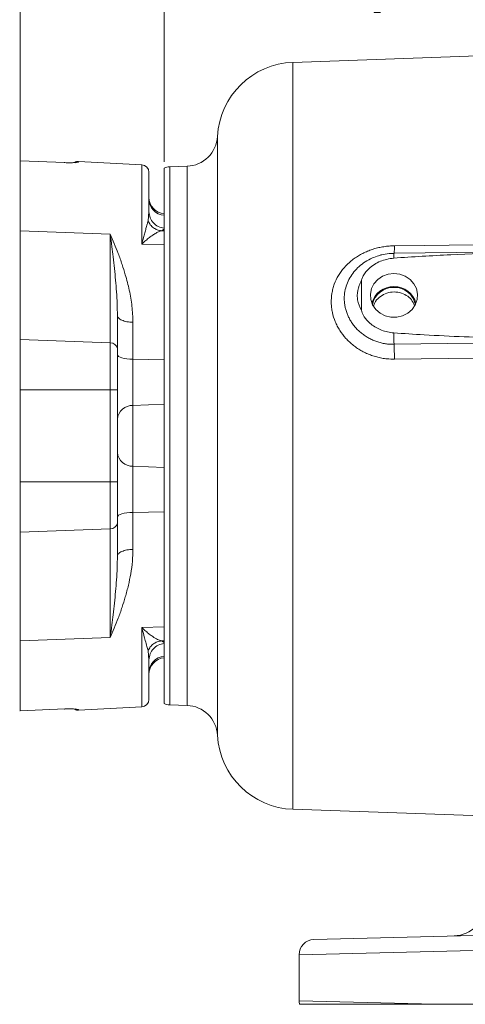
# Model space of a CAD drawing. Header units: inches. Extents: x 0.3 to 33.9, y 0.2 to 21.6.
# Tile 9 of 25: x 17.2 to 20.8, y 6 to 13.7. Entities that reach past the tile are written whole.
import ezdxf

# ---------------------------------------------------------------- set-up
doc = ezdxf.new("R2010")
doc.units = ezdxf.units.IN
doc.header["$MEASUREMENT"] = 0
doc.layers.add('SLD-0', color=7, linetype='Continuous', lineweight=15)
doc.styles.add('SLDTEXTSTYLE0', font='TXT', dxfattribs={"width": 0.75})
doc.dimstyles.new('SLDDIMSTYLE0', dxfattribs={"dimtxt": 0.25, "dimasz": 0.13, "dimexe": 0, "dimexo": 0.0625, "dimgap": 0.0625, "dimtad": 0, "dimtih": 1, "dimtoh": 1, "dimrnd": 1e-09, "dimzin": 12, "dimdsep": 46, "dimtxsty": 'SLDTEXTSTYLE0', "dimsah": 1, "dimcen": 0.09, "dimadec": 0, "dimazin": 3, "dimtfac": 1, "dimtofl": 0, "dimtmove": 0, "dimatfit": 3, "dimfxl": 1, "dimfrac": 2, "dimtolj": 1, "dimtzin": 12, "dimarcsym": 0})

# ---------------------------------------------------------------- blocks, each defined once
blk = doc.blocks.new('_D_6')
at = {"layer": 'SLD-0'}
for p, q in [((17.2475, 12.1249), (17.2475, 15.5199)), ((19.5301, 15.4317), (19.4793, 15.4317)), ((19.4793, 15.4317), (19.4793, 15.0349)), ((20.673, 15.4317), (20.7238, 15.4317)), ((20.7238, 15.4317), (20.7238, 15.0349)), ((17.2475, 15.3949), (19.3905, 15.3949)), ((22.9555, 15.3949), (20.8126, 15.3949)), ((19.4793, 15.0349), (19.5301, 15.0349)), ((20.7238, 15.0349), (20.673, 15.0349))]:
    blk.add_line(p, q, dxfattribs=at)
for points in [[(17.2475, 15.3949), (17.3775, 15.3749), (17.3775, 15.4149)], [(22.9555, 15.3949), (22.8255, 15.4149), (22.8255, 15.3749)]]:
    blk.add_solid(points, dxfattribs=at)
at = {"layer": 'SLD-0', "char_height": 0.25, "attachment_point": 1, "style": 'SLDTEXTSTYLE0'}
for s, insert in [('5.71', (19.6767, 15.8048, -1.544)), ('144.98', (19.5936, 15.3571, -1.544))]:
    blk.add_mtext(s, dxfattribs=dict(at, insert=insert))
blk = doc.blocks.new('_D_8')
at = {"layer": 'SLD-0'}
for p, q in [((18.3875, 12.6207), (18.3875, 14.2865)), ((20.1001, 14.1983), (20.0493, 14.1983)), ((20.0493, 14.1983), (20.0493, 13.8014)), ((21.243, 14.1983), (21.2938, 14.1983)), ((21.2938, 14.1983), (21.2938, 13.8014)), ((18.3875, 14.1615), (19.9605, 14.1615)), ((22.9555, 14.1615), (21.3826, 14.1615)), ((20.0493, 13.8014), (20.1001, 13.8014)), ((21.2938, 13.8014), (21.243, 13.8014))]:
    blk.add_line(p, q, dxfattribs=at)
for points in [[(18.3875, 14.1615), (18.5175, 14.1415), (18.5175, 14.1815)], [(22.9555, 14.1615), (22.8255, 14.1815), (22.8255, 14.1415)]]:
    blk.add_solid(points, dxfattribs=at)
at = {"layer": 'SLD-0', "char_height": 0.25, "attachment_point": 1, "style": 'SLDTEXTSTYLE0'}
for s, insert in [('4.57', (20.2467, 14.5714, -1.544)), ('116.03', (20.1636, 14.1237, -1.544))]:
    blk.add_mtext(s, dxfattribs=dict(at, insert=insert))

msp = doc.modelspace()

# ---------------------------------------------------------------- linework, layer by layer
at = {"color": 7, "linetype": 'Continuous', "lineweight": 15}
for p, q in [((22.9555, 13.5316), (19.4069, 13.4077)), ((17.6011, 12.6138), (17.2475, 12.6285)), ((17.2475, 12.6285), (17.2475, 12.0749)), ((17.2475, 12.6285), (17.2475, 12.6278)), ((17.2484, 12.6284), (17.2476, 12.6284)), ((18.2107, 12.5977), (17.7107, 12.6239)), ((18.3875, 12.0373), (18.3875, 12.5707)), ((18.5685, 12.5854), (18.4314, 12.5806)), ((18.2675, 12.2247), (18.2598, 12.1522)), ((18.3875, 12.087), (18.3664, 12.0744)), ((17.2475, 12.0749), (17.9607, 12.0473)), ((17.2475, 11.2142), (17.2475, 12.0749)), ((17.9607, 11.1865), (17.9607, 12.0473)), ((18.3875, 12.0733), (18.3664, 12.0744)), ((18.3875, 12.0373), (18.3875, 11.9625)), ((18.3875, 11.9625), (18.2107, 11.9691)), ((18.3875, 11.9625), (18.3875, 11.0542)), ((22.0097, 11.9194), (20.2067, 11.8966)), ((19.9487, 11.4458), (19.9487, 11.6793)), ((18.0175, 11.4044), (18.0175, 11.1423)), ((18.1407, 11.3502), (18.1407, 11.0578)), ((17.2475, 11.2142), (17.9607, 11.1865)), ((17.2475, 10.8148), (17.2475, 11.2142)), ((17.9607, 10.8148), (17.9607, 11.1865)), ((18.1407, 11.0578), (18.1407, 10.6919)), ((18.3875, 11.0542), (18.1407, 11.0578)), ((18.3875, 11.0542), (18.3875, 10.9402)), ((18.3875, 9.963), (18.3875, 10.9402)), ((17.2475, 10.8148), (17.9607, 10.8148)), ((17.2475, 10.0884), (17.2475, 10.8148)), ((17.9607, 10.0884), (17.9607, 10.8148)), ((17.9607, 10.8148), (18.0175, 10.8148)), ((18.0175, 10.8148), (18.0175, 10.0884)), ((18.3875, 10.7026), (18.1407, 10.6919)), ((18.1407, 10.6919), (18.1407, 10.2113)), ((18.1407, 10.2113), (18.1407, 9.8454)), ((18.3875, 10.2006), (18.1407, 10.2113)), ((17.2475, 10.0884), (17.9607, 10.0884)), ((17.2475, 9.689), (17.2475, 10.0884)), ((17.9607, 9.7166), (17.9607, 10.0884)), ((17.9607, 10.0884), (18.0175, 10.0884)), ((18.3875, 9.963), (18.3875, 9.849)), ((18.3875, 9.849), (18.1407, 9.8454)), ((18.1407, 9.8454), (18.1407, 9.553)), ((18.3875, 9.849), (18.3875, 8.9406)), ((18.0175, 9.4988), (18.0175, 9.7609)), ((17.9607, 9.7166), (17.2475, 9.689)), ((17.2475, 8.8283), (17.2475, 9.689)), ((17.9607, 8.8559), (17.9607, 9.7166)), ((18.2107, 8.9341), (18.3875, 8.9406)), ((18.3875, 8.9406), (18.3875, 8.8659)), ((17.9607, 8.8559), (17.2475, 8.8283)), ((17.2475, 8.8283), (17.2475, 8.2747)), ((18.3875, 8.8298), (18.3664, 8.8287)), ((18.3875, 8.8162), (18.3664, 8.8287)), ((18.3875, 8.3325), (18.3875, 8.8659)), ((18.2598, 8.751), (18.2675, 8.6785)), ((17.2444, 8.2746), (17.2475, 8.2748)), ((17.2475, 8.2747), (17.6011, 8.2894)), ((17.7107, 8.2793), (18.2107, 8.3055)), ((18.4314, 8.3226), (18.5685, 8.3178)), ((19.4069, 7.4955), (20.9036, 7.4433)), ((19.5724, 6.4647), (21.4032, 6.5126)), ((21.4032, 6.3926), (19.4555, 6.3447)), ((19.4555, 5.9785), (19.4555, 6.3447)), ((19.4555, 5.9785), (20.5321, 5.952)), ((21.4032, 5.952), (20.5321, 5.952))]:
    msp.add_line(p, q, dxfattribs=at)
at = {"color": 8, "linetype": 'Continuous', "lineweight": 15}
for p, q in [((19.4069, 13.4077), (19.4069, 10.4516)), ((18.8095, 12.8217), (18.8095, 8.0815)), ((17.7107, 12.6239), (17.7107, 12.6194)), ((18.2107, 11.9691), (18.2107, 12.5977)), ((18.4314, 12.5806), (18.4314, 10.4516)), ((18.5685, 10.4516), (18.5685, 12.5854)), ((18.4314, 10.4516), (18.4314, 8.3226)), ((18.5685, 8.3178), (18.5685, 10.4516)), ((19.4069, 10.4516), (19.4069, 7.4955)), ((18.2107, 8.3055), (18.2107, 8.9341)), ((17.7107, 8.2838), (17.7107, 8.2793))]:
    msp.add_line(p, q, dxfattribs=at)
at = {"color": 7, "linetype": 'Continuous', "lineweight": 15, "flags": 128}
for points in [[(20.2097, 11.9558), (20.4496, 11.9589), (21.409, 11.9712), (22.9555, 11.9911)], [(20.2055, 11.7369), (20.1591, 11.7314), (20.1156, 11.7153), (20.0777, 11.6896), (20.0479, 11.6559), (20.028, 11.6164), (20.0192, 11.5735), (20.0221, 11.5299), (20.0366, 11.4883), (20.0617, 11.4514), (20.0958, 11.4215), (20.1368, 11.4005), (20.1821, 11.3896), (20.2289, 11.3896), (20.2743, 11.4005), (20.3153, 11.4215), (20.3494, 11.4514), (20.3745, 11.4883), (20.389, 11.5299), (20.3919, 11.5735), (20.3831, 11.6164), (20.3632, 11.6559), (20.3334, 11.6896), (20.2955, 11.7153), (20.252, 11.7314), (20.2055, 11.7369)], [(21.082, 11.1868), (20.8422, 11.1838), (20.2069, 11.1758)], [(18.0175, 11.0944), (18.0199, 11.0875), (18.0268, 11.0808), (18.0381, 11.0746), (18.0532, 11.0692), (18.0718, 11.0646), (18.0931, 11.0611), (18.1164, 11.0588), (18.1407, 11.0578)], [(21.0849, 11.0692), (20.8451, 11.0662), (20.2097, 11.0583)], [(18.0175, 9.8088), (18.0199, 9.8157), (18.0268, 9.8224), (18.0381, 9.8285), (18.0532, 9.834), (18.0718, 9.8386), (18.0931, 9.8421), (18.1164, 9.8444), (18.1407, 9.8454)]]:
    msp.add_lwpolyline(points, dxfattribs=at)
at = {"color": 7, "linetype": 'Continuous', "lineweight": 15}
for centre, radius, start, end in [((19.4285, 12.7881), 0.62, 92, 176.88827), ((18.5598, 12.8353), 0.25, 272, 356.88827), ((17.7075, 12.564), 0.06, 87, 119.33279), ((18.2075, 12.5378), 0.06, 0, 87), ((18.4355, 12.4607), 0.12, 92, 113.57818), ((18.3975, 12.3381), 0.13, 180, 265.58827), ((18.397, 12.3262), 0.1295, 180.16759, 265.79178), ((20.2008, 11.4571), 0.1755, 88.46465, 165.57453), ((20.2006, 11.4583), 0.1681, 88.31103, 169.01059), ((20.2102, 11.4571), 0.1755, 14.42547, 91.53535), ((20.2105, 11.4583), 0.1681, 10.98941, 91.68897), ((22.703, 11.2918), 2.4988, 180.58459, 182.66137), ((17.9652, 11.1337), 0.053, 9.29459, 94.88419), ((17.4503, 11.0497), 2.7594, 0.17835, 2.6193), ((18.136, 10.5729), 0.1191, 87.73624, 174.4595), ((18.136, 10.3303), 0.1191, 185.5405, 272.26376), ((17.9652, 9.7695), 0.053, 265.11581, 350.70541), ((18.397, 8.577), 0.1295, 94.20822, 179.83241), ((18.3975, 8.5651), 0.13, 94.41173, 180), ((18.2075, 8.3654), 0.06, 273, 0), ((17.7075, 8.3392), 0.06, 242.41865, 273), ((18.4355, 8.4425), 0.12, 246.42182, 268), ((18.5598, 8.0679), 0.25, 3.11173, 88), ((19.4285, 8.1151), 0.62, 183.11173, 268), ((20.6755, 6.7436), 0.25, 271.5, 0), ((19.5755, 6.3447), 0.12, 91.5, 180), ((19.5755, 5.9785), 0.12, 180, 192.75741)]:
    msp.add_arc(centre, radius, start, end, dxfattribs=at)
at = {"color": 8, "linetype": 'Continuous', "lineweight": 15}
for centre, radius, start, end in [((19.8863, 11.9405), 0.3237, 352.15383, 2.71631), ((20.3717, 11.8673), 0.1676, 169.92772, 182.91147)]:
    msp.add_arc(centre, radius, start, end, dxfattribs=at)
at = {"color": 7, "linetype": 'Continuous', "lineweight": 15}
for points, knots in [([(17.6011, 12.6138), (17.6008, 12.6143), (17.6004, 12.6148), (17.5999, 12.6137), (17.5998, 12.6135)], [0, 0, 0, 0, 0.827133, 1, 1, 1, 1]), ([(17.7107, 12.6194), (17.7091, 12.6184), (17.7059, 12.6165), (17.6812, 12.614), (17.6453, 12.6126), (17.6158, 12.6134), (17.6011, 12.6138)], [0, 0, 0, 0, 0.253133, 0.504514, 0.753605, 1, 1, 1, 1]), ([(18.2675, 12.2247), (18.2675, 12.256), (18.2675, 12.3193), (18.2675, 12.3958), (18.2675, 12.4684), (18.2675, 12.5256), (18.2675, 12.5337), (18.2675, 12.5378)], [0, 0, 0, 0, 0.161053, 0.3245426, 0.4903107, 0.7438761, 1, 1, 1, 1]), ([(18.2107, 11.9691), (18.2151, 11.9864), (18.2231, 12.0174), (18.2341, 12.058), (18.244, 12.0936), (18.2529, 12.1254), (18.2577, 12.1437), (18.2598, 12.1522)], [0, 0, 0, 0, 0.238358, 0.427348, 0.616856, 0.822568, 1, 1, 1, 1]), ([(18.2598, 12.1522), (18.2654, 12.1419), (18.2765, 12.1212), (18.3023, 12.0972), (18.3328, 12.0801), (18.3552, 12.0763), (18.3664, 12.0744)], [0, 0, 0, 0, 0.250042, 0.5, 0.749958, 1, 1, 1, 1]), ([(17.9607, 12.0473), (17.965, 12.0145), (17.9729, 11.9555), (17.9841, 11.8647), (17.9942, 11.7765), (18.0034, 11.6843), (18.0109, 11.5906), (18.0163, 11.4977), (18.0172, 11.4345), (18.0175, 11.4044)], [0, 0, 0, 0, 0.1624902, 0.2920364, 0.4383593, 0.5813472, 0.7218532, 0.8673288, 1, 1, 1, 1]), ([(17.9607, 12.0473), (17.9714, 12.0227), (17.9929, 11.9736), (18.0247, 11.8937), (18.0542, 11.8116), (18.0847, 11.7152), (18.1125, 11.6057), (18.1355, 11.4798), (18.139, 11.3928), (18.1407, 11.3502)], [0, 0, 0, 0, 0.12522, 0.250488, 0.382948, 0.500775, 0.672402, 0.83928, 1, 1, 1, 1]), ([(18.3664, 12.0744), (18.3601, 12.0726), (18.3474, 12.0687), (18.3237, 12.057), (18.2978, 12.0412), (18.2703, 12.0214), (18.2413, 11.998), (18.2212, 11.9791), (18.2107, 11.9691)], [0, 0, 0, 0, 0.158329, 0.322745, 0.493468, 0.655705, 0.819209, 1, 1, 1, 1]), ([(20.2097, 11.0583), (20.19, 11.0587), (20.1566, 11.0593), (20.1097, 11.0662), (20.0691, 11.0752), (20.0288, 11.0877), (19.99, 11.1033), (19.9531, 11.1218), (19.918, 11.1431), (19.8845, 11.1674), (19.8535, 11.194), (19.816, 11.2323), (19.7837, 11.2746), (19.7576, 11.3201), (19.7358, 11.367), (19.7204, 11.416), (19.7121, 11.4661), (19.7084, 11.5165), (19.7117, 11.5669), (19.7222, 11.6161), (19.7373, 11.6643), (19.7593, 11.7103), (19.7874, 11.7529), (19.8195, 11.7931), (19.8572, 11.8294), (19.8995, 11.861), (19.9332, 11.8823), (19.9688, 11.901), (20.0064, 11.9173), (20.0453, 11.9308), (20.0851, 11.9414), (20.1258, 11.9492), (20.1674, 11.9544), (20.1956, 11.9553), (20.2097, 11.9558)], [0, 0, 0, 0, 0.038352, 0.065163, 0.092151, 0.119698, 0.147439, 0.17404, 0.20082, 0.228167, 0.255712, 0.281779, 0.334795, 0.361817, 0.38752, 0.439844, 0.466538, 0.492313, 0.544823, 0.571628, 0.597671, 0.650711, 0.677768, 0.703965, 0.757251, 0.784397, 0.810788, 0.837354, 0.864468, 0.891769, 0.918378, 0.945161, 0.972487, 1, 1, 1, 1]), ([(20.2043, 11.8587), (20.1681, 11.8525), (20.0961, 11.8401), (20.013, 11.7856), (19.9694, 11.7315), (19.9517, 11.697), (19.9494, 11.6834), (19.9487, 11.6793)], [0, 0, 0, 0, 0.322606, 0.642639, 0.869131, 0.960935, 1, 1, 1, 1]), ([(20.0848, 11.8769), (20.0891, 11.8787), (20.0943, 11.8808), (20.0998, 11.8819), (20.1007, 11.882)], [0, 0, 0, 0, 0.832584, 1, 1, 1, 1]), ([(20.2067, 11.8954), (20.1937, 11.8953), (20.1591, 11.8949), (20.1233, 11.8897), (20.1019, 11.8824), (20.101, 11.8821)], [0, 0, 0, 0, 0.364898, 0.973102, 1, 1, 1, 1]), ([(20.1816, 11.8947), (20.1845, 11.8951), (20.1929, 11.8963), (20.2014, 11.8958), (20.207, 11.8954)], [0, 0, 0, 0, 0.338655, 1, 1, 1, 1]), ([(22.3053, 11.923), (22.2253, 11.922), (21.9854, 11.9192), (21.5854, 11.9126), (21.1152, 11.9011), (20.6546, 11.8868), (20.3544, 11.8681), (20.2043, 11.8587)], [0, 0, 0, 0, 0.114153, 0.342459, 0.570778, 0.785343, 1, 1, 1, 1]), ([(19.9487, 11.6793), (19.9422, 11.6669), (19.9229, 11.6302), (19.914, 11.5774), (19.9186, 11.5099), (19.9361, 11.4725), (19.9487, 11.4458)], [0, 0, 0, 0, 0.169371, 0.500138, 0.642092, 1, 1, 1, 1]), ([(20.368, 11.4838), (20.3612, 11.4989), (20.3468, 11.5305), (20.3046, 11.566), (20.2515, 11.5881), (20.1928, 11.5924), (20.1354, 11.5789), (20.087, 11.5486), (20.0548, 11.5133), (20.0471, 11.4873), (20.0445, 11.4787)], [0, 0, 0, 0, 0.123653, 0.258367, 0.393563, 0.528756, 0.66359, 0.798199, 0.932889, 1, 1, 1, 1]), ([(19.9487, 11.4458), (19.9505, 11.4385), (19.9573, 11.4098), (19.9945, 11.3594), (20.0616, 11.3048), (20.1388, 11.2744), (20.1877, 11.2684), (20.2043, 11.2663)], [0, 0, 0, 0, 0.070467, 0.277117, 0.56329, 0.852377, 1, 1, 1, 1]), ([(20.2043, 11.2663), (20.2841, 11.2609), (20.5758, 11.2409), (20.8682, 11.232), (21.0805, 11.2255)], [0, 0, 0, 0, 0.273569, 1, 1, 1, 1]), ([(18.0175, 11.1423), (18.0175, 11.1205), (18.0175, 11.0764), (18.0175, 10.9949), (18.0175, 10.9066), (18.0175, 10.8452), (18.0175, 10.8148)], [0, 0, 0, 0, 0.247279, 0.5, 0.752721, 1, 1, 1, 1]), ([(18.0175, 10.0884), (18.0175, 10.058), (18.0175, 9.9965), (18.0175, 9.9082), (18.0175, 9.8268), (18.0175, 9.7827), (18.0175, 9.7609)], [0, 0, 0, 0, 0.247279, 0.5, 0.752721, 1, 1, 1, 1]), ([(18.1407, 9.553), (18.1398, 9.5215), (18.1378, 9.4552), (18.1242, 9.3606), (18.1049, 9.2662), (18.0817, 9.1786), (18.0542, 9.0916), (18.0247, 9.0095), (17.9929, 8.9296), (17.9714, 8.8804), (17.9607, 8.8559)], [0, 0, 0, 0, 0.118571, 0.249226, 0.368678, 0.499272, 0.617083, 0.749536, 0.874792, 1, 1, 1, 1]), ([(18.0175, 9.4988), (18.0172, 9.4687), (18.0163, 9.4055), (18.0109, 9.3125), (18.0034, 9.2189), (17.9942, 9.1267), (17.9841, 9.0385), (17.9729, 8.9477), (17.965, 8.8887), (17.9607, 8.8559)], [0, 0, 0, 0, 0.132672, 0.278148, 0.418655, 0.561642, 0.707965, 0.837511, 1, 1, 1, 1]), ([(18.2598, 8.751), (18.257, 8.7619), (18.2507, 8.7859), (18.2391, 8.8273), (18.2255, 8.8767), (18.2161, 8.9131), (18.2107, 8.9341)], [0, 0, 0, 0, 0.226267, 0.496653, 0.709631, 1, 1, 1, 1]), ([(18.2107, 8.9341), (18.2212, 8.9241), (18.2413, 8.9052), (18.2703, 8.8817), (18.302, 8.859), (18.3363, 8.8387), (18.3564, 8.832), (18.3664, 8.8287)], [0, 0, 0, 0, 0.180858, 0.344346, 0.506704, 0.755503, 1, 1, 1, 1]), ([(18.3664, 8.8287), (18.3552, 8.8269), (18.3328, 8.8231), (18.3023, 8.806), (18.2765, 8.782), (18.2654, 8.7613), (18.2598, 8.751)], [0, 0, 0, 0, 0.250049, 0.500001, 0.749953, 1, 1, 1, 1]), ([(18.2675, 8.3654), (18.2675, 8.3695), (18.2675, 8.3775), (18.2675, 8.4422), (18.2675, 8.5389), (18.2675, 8.6324), (18.2675, 8.6785)], [0, 0, 0, 0, 0.2561779, 0.5097967, 0.7584475, 1, 1, 1, 1]), ([(17.6011, 8.2894), (17.6008, 8.2889), (17.6004, 8.2884), (17.5999, 8.2895), (17.5998, 8.2897)], [0, 0, 0, 0, 0.827133, 1, 1, 1, 1]), ([(17.6011, 8.2894), (17.6158, 8.2898), (17.6453, 8.2906), (17.6812, 8.2892), (17.7059, 8.2867), (17.7091, 8.2847), (17.7107, 8.2838)], [0, 0, 0, 0, 0.246395, 0.495486, 0.746867, 1, 1, 1, 1]), ([(20.5321, 5.952), (20.4622, 5.952), (20.3274, 5.952), (20.1463, 5.952), (19.9852, 5.952), (19.8425, 5.952), (19.7204, 5.952), (19.62, 5.952), (19.5451, 5.952), (19.4948, 5.952), (19.4643, 5.952), (19.4604, 5.952), (19.4585, 5.952)], [0, 0, 0, 0, 0.110352, 0.212932, 0.315841, 0.418423, 0.521058, 0.624017, 0.726654, 0.817694, 0.908959, 1, 1, 1, 1])]:
    msp.add_open_spline(points, degree=3, knots=knots, dxfattribs=at)
at = {"color": 8, "linetype": 'Continuous', "lineweight": 15}
for points, knots in [([(17.7107, 12.6194), (17.7066, 12.6194), (17.6985, 12.6193), (17.6885, 12.6169), (17.6832, 12.6141), (17.6814, 12.6132)], [0, 0, 0, 0, 0.401637, 0.803274, 1, 1, 1, 1]), ([(20.2069, 11.1758), (20.2042, 11.1758), (20.19, 11.1757), (20.1643, 11.177), (20.1297, 11.1816), (20.0953, 11.1893), (20.062, 11.1999), (20.03, 11.2131), (19.9996, 11.2288), (19.9704, 11.2473), (19.9432, 11.2681), (19.9183, 11.2909), (19.8957, 11.3154), (19.8752, 11.3421), (19.8576, 11.37), (19.843, 11.3987), (19.8313, 11.4278), (19.8222, 11.4582), (19.8164, 11.487), (19.8134, 11.5139), (19.8121, 11.5491), (19.8161, 11.5953), (19.8308, 11.6503), (19.8549, 11.7023), (19.8876, 11.75), (19.9287, 11.7932), (19.978, 11.8304), (20.0304, 11.8595), (20.068, 11.8715), (20.0848, 11.8769)], [0, 0, 0, 0, 0.007357, 0.038675, 0.070231, 0.102544, 0.13512, 0.166229, 0.197574, 0.229662, 0.26201, 0.292854, 0.323932, 0.355758, 0.387847, 0.417544, 0.44746, 0.478082, 0.508952, 0.532762, 0.556689, 0.611631, 0.668065, 0.722396, 0.778107, 0.834271, 0.891891, 0.951475, 1, 1, 1, 1]), ([(17.7107, 8.2838), (17.7066, 8.2838), (17.6985, 8.2839), (17.6885, 8.2863), (17.6831, 8.2891), (17.6813, 8.29)], [0, 0, 0, 0, 0.4, 0.8, 1, 1, 1, 1])]:
    msp.add_open_spline(points, degree=3, knots=knots, dxfattribs=at)
at = {"color": 7, "linetype": 'Continuous', "lineweight": 15}
for points in [[(18.3875, 12.0959), (18.3715, 12.0989), (18.3395, 12.1048), (18.3001, 12.1351), (18.2728, 12.1764), (18.2693, 12.2086), (18.2675, 12.2247)], [(18.0175, 11.4044), (18.0194, 11.3975), (18.023, 11.3838), (18.0512, 11.3662), (18.0917, 11.3535), (18.1244, 11.3513), (18.1407, 11.3502)], [(18.1407, 9.553), (18.1244, 9.5519), (18.0917, 9.5497), (18.0512, 9.537), (18.023, 9.5194), (18.0194, 9.5056), (18.0175, 9.4988)], [(18.3875, 8.8073), (18.3715, 8.8043), (18.3395, 8.7983), (18.3001, 8.7681), (18.2728, 8.7268), (18.2693, 8.6946), (18.2675, 8.6785)]]:
    msp.add_open_spline(points, degree=3, dxfattribs=at)

# ---------------------------------------------------------------- dimensions: what is measured, and where the dimension line sits
at = {"layer": 'SLD-0'}
for base, p2, picture, middle in [((17.2475, 15.3949), (17.2475, 12.0749), '_D_6', (20.1015, 15.3949)), ((18.3875, 14.1615), (18.3875, 12.5707), '_D_8', (20.6715, 14.1615))]:
    dim = msp.add_linear_dim(base=base, p1=(22.9555, 17.4229), p2=p2, dimstyle='SLDDIMSTYLE0', dxfattribs=at)
    dim.commit()
    dim.dimension.update_dxf_attribs({"geometry": picture, "text_midpoint": middle, "dimtype": 160})

doc.saveas('drawing.dxf')
